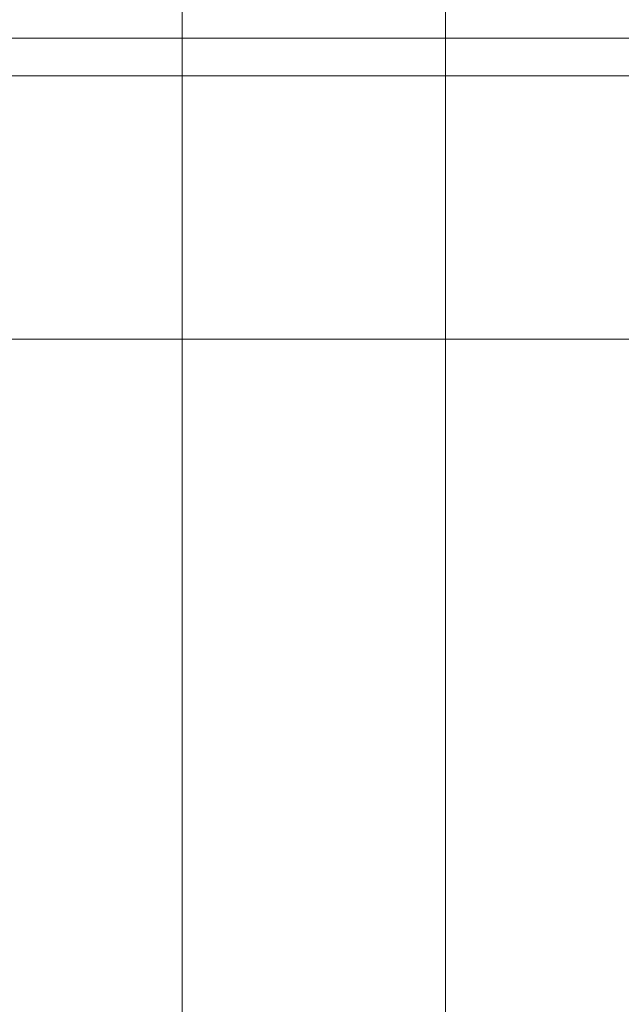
# Model space of a CAD drawing. Header units: inches. Extents: x -79624 to 52587, y -27526 to 10116.
# Tile 241 of 256: x 6076 to 6220, y -7430 to -7195. Entities that reach past the tile are written whole.
import ezdxf
from ezdxf import colors
from ezdxf.entities.mleader import LeaderData, LeaderLine
from ezdxf.math import Vec2, Vec3

# ---------------------------------------------------------------- set-up
doc = ezdxf.new("R2010")
doc.units = ezdxf.units.IN
doc.header["$MEASUREMENT"] = 0
doc.layers.add('- მექანიკური ნაწილი', color=7, linetype='Continuous', lineweight=18)
doc.layers.add('Dimensioning - General', color=7, linetype='Continuous')
doc.styles.add('CT', font='ARIALN.TTF', dxfattribs={"height": 200})
doc.styles.add('GENERATED_STYLE_1', font='txt')
doc.dimstyles.new('GENERATED_STYLE__1', dxfattribs={"dimtxt": 100, "dimasz": 76, "dimexe": 0.18, "dimexo": 0.0625, "dimgap": 0, "dimtad": 0, "dimdec": 0, "dimlfac": 0.1, "dimzin": 0, "dimdsep": 46, "dimtxsty": 'GENERATED_STYLE_1', "dimblk": 'ARROWHEAD_5', "dimblk1": 'ARROWHEAD_5', "dimblk2": 'ARROWHEAD_5', "dimcen": 0.09, "dimse1": 1, "dimse2": 1, "dimclrd": 7, "dimclre": 7, "dimclrt": 7, "dimadec": 0, "dimazin": 0, "dimtfac": 1, "dimtdec": 4, "dimtmove": 0, "dimatfit": 3, "dimfxl": 1, "dimtolj": 1, "dimtzin": 0, "dimarcsym": 0})

# ---------------------------------------------------------------- blocks, each defined once
blk = doc.blocks.new('ARROWHEAD_5')
at = {"linetype": 'Continuous', "lineweight": 0}
blk.add_hatch(color=0, dxfattribs=at).paths.add_polyline_path([(-1, 0.2679), (0, 0), (-1, -0.2679)])
at = {"color": 0, "linetype": 'Continuous', "lineweight": 0}
blk.add_line((0, 0), (-1, 0), dxfattribs=at)
blk = doc.blocks.new('*D249')
at = {"layer": 'Defpoints', "color": 0, "linetype": 'Continuous', "transparency": 16777216}
for p in [(358.56, 209.2), (25258.56, 209.2), (1258.56, -26125.72)]:
    blk.add_point(p, dxfattribs=at)
at = {"layer": 'Dimensioning - General', "color": 7, "linetype": 'Continuous', "lineweight": -2, "transparency": 16777216}
for p, q in [((358.56, 133.2), (358.56, -12795.72)), ((358.56, -26049.72), (358.56, -13148.1))]:
    blk.add_line(p, q, dxfattribs=at)
at = {"layer": 'Dimensioning - General', "color": 7, "linetype": 'Continuous', "lineweight": -2, "transparency": 16777216, "xscale": 76.00000000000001, "yscale": 76.00000000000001, "zscale": 76.00000000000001}
for p, rotation in [((358.56, 209.2), 90), ((358.56, -26125.72), 270)]:
    blk.add_blockref('ARROWHEAD_5', p, dxfattribs=dict(at, rotation=rotation))
at = {"layer": 'Dimensioning - General', "color": 7, "linetype": 'Continuous', "lineweight": 13, "transparency": 16777216, "insert": (358.56, -12971.91), "char_height": 100, "attachment_point": 5, "rotation": 90, "style": 'GENERATED_STYLE_1'}
blk.add_mtext('\\A1;2633', dxfattribs=at)
blk = doc.blocks.new('_DotSmall')
at = {"color": 0, "linetype": 'ByBlock', "const_width": 0.5}
blk.add_lwpolyline([(-0.0625, 0, 1), (0.0625, 0, 1)], format="xyb", close=True, dxfattribs=at)

msp = doc.modelspace()

# ---------------------------------------------------------------- linework, layer by layer
at = {"layer": '- მექანიკური ნაწილი', "color": 7, "lineweight": 0}
for points in [[(6052.32277, -7702.34471), (6052.32277, -7199.35115), (6052.32277, -7037.67465), (5980.46655, -7037.67465), (5980.46655, -7010.72856), (6052.32277, -7010.72856), (5980.46655, -7010.72856), (5980.46655, -7037.67465), (6052.32277, -7037.67465), (6052.32277, -7199.35115), (6115.19697, -7199.35115), (6178.07116, -7199.35115), (6178.07116, -7702.34471)], [(6052.32277, -7010.72856), (6115.19697, -7010.72856), (6115.19697, -7037.67465), (6115.19697, -7010.72856), (6178.07116, -7010.72856), (6178.07116, -7037.67465), (6178.07116, -7010.72856), (6115.19697, -7010.72856), (6115.19697, -7037.67465), (6178.07116, -7037.67465), (6115.19697, -7037.67465), (6178.07116, -7037.67465), (6115.19697, -7037.67465), (6178.07116, -7037.67465), (6178.07116, -7199.35115), (6231.96333, -7199.35115), (6231.96333, -7037.67465), (6276.87347, -7037.67465), (6276.87347, -7199.35115), (6231.96333, -7199.35115), (6276.87347, -7199.35115), (6231.96333, -7199.35115), (6276.87347, -7199.35115), (6276.87347, -7702.34471)], [(6115.19697, -7702.34471), (6115.19697, -7199.35115), (6115.19697, -7037.67465), (6178.07116, -7037.67465), (6115.19697, -7037.67465), (6178.07116, -7037.67465), (6231.96333, -7037.67465), (6231.96333, -7010.72856), (6178.07116, -7010.72856), (6178.07116, -7037.67465), (6231.96333, -7037.67465), (6178.07116, -7037.67465), (6178.07116, -7199.35115), (6178.07116, -7702.34471), (6178.07116, -7199.35115), (6231.96333, -7199.35115), (6231.96333, -7208.33317), (6294.83752, -7208.33317), (6294.83752, -7199.35115), (6339.74766, -7199.35115), (6339.74766, -7702.34471)], [(6115.19697, -7702.34471), (6115.19697, -7199.35115), (6115.19697, -7037.67465), (6052.32277, -7037.67465)], [(6231.96333, -7037.67465), (6231.96333, -7199.35115), (6178.07116, -7199.35115), (6231.96333, -7199.35115), (6178.07116, -7199.35115), (6231.96333, -7199.35115), (6178.07116, -7199.35115), (6115.19697, -7199.35115), (6052.32277, -7199.35115)], [(6115.19697, -7199.35115), (6115.19697, -7037.67465)], [(6115.19697, -7037.67465), (6178.07116, -7037.67465), (6178.07116, -7199.35115)], [(6115.19697, -7037.67465), (6115.19697, -7199.35115), (6178.07116, -7199.35115), (6178.07116, -7037.67465)], [(5630.16746, -7890.96729), (5630.16746, -7855.03918), (5639.14949, -7855.03918), (5639.14949, -7702.34471), (5630.16746, -7702.34471), (5639.14949, -7702.34471), (5630.16746, -7702.34471), (5630.16746, -7199.35115), (5639.14949, -7199.35115), (5657.11354, -7199.35115), (5657.11354, -7702.34471), (5639.14949, -7702.34471), (5639.14949, -7199.35115), (5630.16746, -7199.35115), (6339.74766, -7199.35115)], [(6339.74766, -7199.35115), (5630.16746, -7199.35115)], [(5639.14949, -7271.20737), (6330.76563, -7271.20737), (6339.74766, -7199.35115)], [(5639.14949, -7271.20737), (6330.76563, -7271.20737), (6339.74766, -7199.35115)], [(5980.46655, -7702.34471), (5980.46655, -7199.35115), (6052.32277, -7199.35115), (6115.19697, -7199.35115), (6052.32277, -7199.35115), (6115.19697, -7199.35115), (6178.07116, -7199.35115), (6115.19697, -7199.35115), (6178.07116, -7199.35115), (6115.19697, -7199.35115), (6115.19697, -7702.34471)], [(6115.19697, -7199.35115), (6052.32277, -7199.35115)], [(6052.32277, -7199.35115), (6115.19697, -7199.35115), (6115.19697, -7702.34471)], [(6052.32277, -7199.35115), (6115.19697, -7199.35115), (6052.32277, -7199.35115), (6115.19697, -7199.35115), (6052.32277, -7199.35115)], [(6061.3048, -7199.35115), (6133.16102, -7199.35115), (6061.3048, -7199.35115)], [(6133.16102, -7199.35115), (6061.3048, -7199.35115), (6133.16102, -7199.35115)], [(6061.3048, -7199.35115), (6133.16102, -7199.35115)], [(6133.16102, -7199.35115), (6061.3048, -7199.35115)], [(6061.3048, -7199.35115), (6133.16102, -7199.35115)], [(6133.16102, -7199.35115), (6061.3048, -7199.35115)], [(6061.3048, -7199.35115), (6133.16102, -7199.35115), (6205.01724, -7199.35115), (6267.89144, -7199.35115), (6205.01724, -7199.35115), (6133.16102, -7199.35115), (6061.3048, -7199.35115)], [(6115.19697, -7199.35115), (6178.07116, -7199.35115)], [(6178.07116, -7199.35115), (6115.19697, -7199.35115)], [(6115.19697, -7199.35115), (6178.07116, -7199.35115)], [(6178.07116, -7199.35115), (6115.19697, -7199.35115)], [(6133.16102, -7199.35115), (6133.16102, -7199.35115)], [(6133.16102, -7199.35115), (6205.01724, -7199.35115), (6133.16102, -7199.35115)], [(6205.01724, -7199.35115), (6133.16102, -7199.35115), (6205.01724, -7199.35115)], [(6133.16102, -7199.35115), (6133.16102, -7199.35115)], [(6133.16102, -7199.35115), (6205.01724, -7199.35115)], [(6205.01724, -7199.35115), (6133.16102, -7199.35115)], [(6133.16102, -7199.35115), (6205.01724, -7199.35115)], [(6205.01724, -7199.35115), (6133.16102, -7199.35115)], [(6178.07116, -7702.34471), (6178.07116, -7199.35115)], [(6178.07116, -7199.35115), (6231.96333, -7199.35115)], [(6231.96333, -7199.35115), (6178.07116, -7199.35115)], [(6339.74766, -7199.35115), (6294.83752, -7199.35115), (6231.96333, -7199.35115), (6178.07116, -7199.35115), (6231.96333, -7199.35115), (6231.96333, -7702.34471), (6178.07116, -7702.34471), (6231.96333, -7702.34471), (6178.07116, -7702.34471), (6178.07116, -7855.03918), (6231.96333, -7855.03918), (6178.07116, -7855.03918), (6231.96333, -7855.03918), (6178.07116, -7855.03918), (6231.96333, -7855.03918), (6178.07116, -7855.03918), (6178.07116, -7890.96729)], [(6187.05319, -7199.35115), (6187.05319, -7199.35115)], [(6187.05319, -7199.35115), (6187.05319, -7199.35115)], [(6196.03522, -7199.35115), (6187.05319, -7199.35115)], [(6187.05319, -7199.35115), (6187.05319, -7199.35115)], [(6187.05319, -7199.35115), (6196.03522, -7199.35115)], [(6196.03522, -7199.35115), (6187.05319, -7199.35115)], [(6187.05319, -7199.35115), (6187.05319, -7199.35115)], [(6187.05319, -7199.35115), (6196.03522, -7199.35115)], [(6196.03522, -7199.35115), (6187.05319, -7199.35115)], [(6187.05319, -7199.35115), (6187.05319, -7199.35115)], [(6187.05319, -7199.35115), (6196.03522, -7199.35115)], [(6196.03522, -7199.35115), (6187.05319, -7199.35115)], [(6187.05319, -7199.35115), (6187.05319, -7199.35115)], [(6187.05319, -7199.35115), (6196.03522, -7199.35115)], [(6196.03522, -7199.35115), (6187.05319, -7199.35115)], [(6187.05319, -7199.35115), (6187.05319, -7199.35115)], [(6187.05319, -7199.35115), (6196.03522, -7199.35115)], [(6196.03522, -7199.35115), (6187.05319, -7199.35115)], [(6187.05319, -7199.35115), (6187.05319, -7199.35115)], [(6187.05319, -7199.35115), (6196.03522, -7199.35115)], [(6196.03522, -7199.35115), (6187.05319, -7199.35115)], [(6187.05319, -7199.35115), (6187.05319, -7199.35115)], [(6187.05319, -7199.35115), (6196.03522, -7199.35115)], [(6196.03522, -7199.35115), (6187.05319, -7199.35115)], [(6187.05319, -7199.35115), (6187.05319, -7199.35115)], [(6187.05319, -7199.35115), (6196.03522, -7199.35115)], [(6196.03522, -7199.35115), (6187.05319, -7199.35115)], [(6187.05319, -7199.35115), (6187.05319, -7199.35115)], [(6187.05319, -7199.35115), (6196.03522, -7199.35115)], [(6196.03522, -7199.35115), (6187.05319, -7199.35115)], [(6187.05319, -7199.35115), (6187.05319, -7199.35115)], [(6187.05319, -7199.35115), (6196.03522, -7199.35115)], [(6196.03522, -7199.35115), (6196.03522, -7199.35115)], [(6196.03522, -7199.35115), (6196.03522, -7199.35115)], [(6196.03522, -7199.35115), (6196.03522, -7199.35115)], [(6196.03522, -7199.35115), (6196.03522, -7199.35115)], [(6196.03522, -7199.35115), (6196.03522, -7199.35115)], [(6196.03522, -7199.35115), (6196.03522, -7199.35115)], [(6196.03522, -7199.35115), (6196.03522, -7199.35115)], [(6196.03522, -7199.35115), (6205.01724, -7199.35115)], [(6205.01724, -7199.35115), (6196.03522, -7199.35115)], [(6196.03522, -7199.35115), (6196.03522, -7199.35115)], [(6196.03522, -7199.35115), (6196.03522, -7199.35115)], [(6196.03522, -7199.35115), (6205.01724, -7199.35115)], [(6205.01724, -7199.35115), (6196.03522, -7199.35115)], [(6196.03522, -7199.35115), (6196.03522, -7199.35115)], [(6196.03522, -7199.35115), (6196.03522, -7199.35115)], [(6196.03522, -7199.35115), (6196.03522, -7199.35115)], [(6196.03522, -7199.35115), (6205.01724, -7199.35115)], [(6205.01724, -7199.35115), (6196.03522, -7199.35115)], [(6196.03522, -7199.35115), (6196.03522, -7199.35115)], [(6196.03522, -7199.35115), (6196.03522, -7199.35115)], [(6196.03522, -7199.35115), (6205.01724, -7199.35115)], [(6205.01724, -7199.35115), (6196.03522, -7199.35115)], [(6196.03522, -7199.35115), (6196.03522, -7199.35115)], [(6196.03522, -7199.35115), (6196.03522, -7199.35115)], [(6196.03522, -7199.35115), (6196.03522, -7199.35115)], [(6196.03522, -7199.35115), (6205.01724, -7199.35115)], [(6205.01724, -7199.35115), (6196.03522, -7199.35115)], [(6196.03522, -7199.35115), (6196.03522, -7199.35115)], [(6196.03522, -7199.35115), (6196.03522, -7199.35115)], [(6196.03522, -7199.35115), (6205.01724, -7199.35115)], [(6205.01724, -7199.35115), (6196.03522, -7199.35115)], [(6196.03522, -7199.35115), (6196.03522, -7199.35115)], [(6196.03522, -7199.35115), (6196.03522, -7199.35115)], [(6196.03522, -7199.35115), (6196.03522, -7199.35115)], [(6196.03522, -7199.35115), (6205.01724, -7199.35115)], [(6205.01724, -7199.35115), (6196.03522, -7199.35115)], [(6196.03522, -7199.35115), (6196.03522, -7199.35115)], [(6196.03522, -7199.35115), (6196.03522, -7199.35115)], [(6196.03522, -7199.35115), (6205.01724, -7199.35115)], [(6205.01724, -7199.35115), (6196.03522, -7199.35115)], [(6196.03522, -7199.35115), (6196.03522, -7199.35115)], [(6196.03522, -7199.35115), (6196.03522, -7199.35115)], [(6205.01724, -7199.35115), (6205.01724, -7199.35115)], [(6205.01724, -7199.35115), (6267.89144, -7199.35115), (6205.01724, -7199.35115)], [(6267.89144, -7199.35115), (6205.01724, -7199.35115), (6267.89144, -7199.35115)], [(6205.01724, -7199.35115), (6205.01724, -7199.35115)], [(6205.01724, -7199.35115), (6267.89144, -7199.35115)], [(6267.89144, -7199.35115), (6205.01724, -7199.35115)], [(6205.01724, -7199.35115), (6267.89144, -7199.35115)], [(6267.89144, -7199.35115), (6205.01724, -7199.35115)], [(6205.01724, -7199.35115), (6205.01724, -7199.35115)], [(6205.01724, -7199.35115), (6205.01724, -7199.35115)], [(6205.01724, -7199.35115), (6205.01724, -7199.35115)], [(6205.01724, -7199.35115), (6205.01724, -7199.35115)], [(6205.01724, -7199.35115), (6205.01724, -7199.35115)], [(6205.01724, -7199.35115), (6205.01724, -7199.35115)], [(6205.01724, -7199.35115), (6205.01724, -7199.35115)], [(6205.01724, -7199.35115), (6205.01724, -7199.35115)], [(6052.32277, -7208.33317), (6115.19697, -7208.33317), (6178.07116, -7208.33317)], [(6178.07116, -7208.33317), (6231.96333, -7208.33317), (6294.83752, -7208.33317)], [(6330.76563, -7271.20737), (5639.14949, -7271.20737), (6330.76563, -7271.20737)]]:
    msp.add_lwpolyline(points, dxfattribs=at)
msp.add_lwpolyline([(6196.03522, -7199.35115), (6187.05319, -7199.35115)], close=True, dxfattribs=at)
msp.add_lwpolyline([(6196.03522, -7199.35115), (6187.05319, -7199.35115)], close=True, dxfattribs=at)

# ---------------------------------------------------------------- dimensions: what is measured, and where the dimension line sits
at = {"layer": 'Dimensioning - General', "color": 7, "linetype": 'Continuous', "lineweight": 13}
dim = msp.add_linear_dim(base=(358.55594, 209.20337), p1=(1258.55593, -26125.72241), p2=(25258.55593, 209.20337), angle=90, dimstyle='GENERATED_STYLE__1', dxfattribs=at)
dim.commit()
dim.dimension.update_dxf_attribs({"geometry": '*D249', "text_midpoint": (358.55594, -12971.91402), "dimtype": 160, "text_rotation": 90})

# ---------------------------------------------------------------- leaders
at = {"layer": '- მექანიკური ნაწილი', "color": 7}
ml = msp.add_multileader_mtext('Standard', dxfattribs=at)
ml.set_content('{\\fSylfaen|b1|i0|c0|p18;FDB-ROOF  \\fSylfaen|b0|i0|c0|p18;\\C1;QF-4            \\C7;N2XH FE180 E90-4X2.5}', color=7, style='CT')
ml.set_leader_properties()
ml.set_arrow_properties(name='DOTSMALL')
ml.build(insert=Vec2(0, 0))
ml.multileader.update_dxf_attribs({"has_dogleg": 0, "text_left_attachment_type": 6, "text_right_attachment_type": 6, "dogleg_length": 9, "arrow_head_size": 215.76216})
ctx = ml.context
ctx.base_point, ctx.char_height, ctx.arrow_head_size, ctx.landing_gap_size, ctx.plane_origin = Vec3(4404.3436, -5698.79462), 214.21600799, 215.76216, 71.92072, Vec3(-16312.78055, -26107.8537)
ctx.left_attachment, ctx.right_attachment, ctx.text_align_type = 6, 6, 1
notes = []
notes.append((ctx, [(1, (1, 1, 0), (4395.3436, -5698.79462), (1, 0), 9, [(2, [(5981.41107, -7254.60492)], 0, [])])]))
ctx.mtext.insert, ctx.mtext.width, ctx.mtext.defined_height, ctx.mtext.alignment, ctx.mtext.flow_direction = Vec3(6035.81144, -5441.73541), 3165.613385, 305.10903, 2, 5
for ctx, leaders in notes:
    for number, flags, end, landing, length, lines in leaders:
        leader = LeaderData()
        leader.index, (leader.has_last_leader_line, leader.has_dogleg_vector, leader.attachment_direction) = number, flags
        leader.last_leader_point, leader.dogleg_vector, leader.dogleg_length = Vec3(end), Vec3(landing), length
        for number, points, colour, breaks in lines:
            line = LeaderLine()
            line.index, line.vertices, line.color, line.breaks = number, Vec3.list(points), colors.encode_raw_color(colour), breaks
            leader.lines.append(line)
        ctx.leaders.append(leader)

doc.saveas('drawing.dxf')
